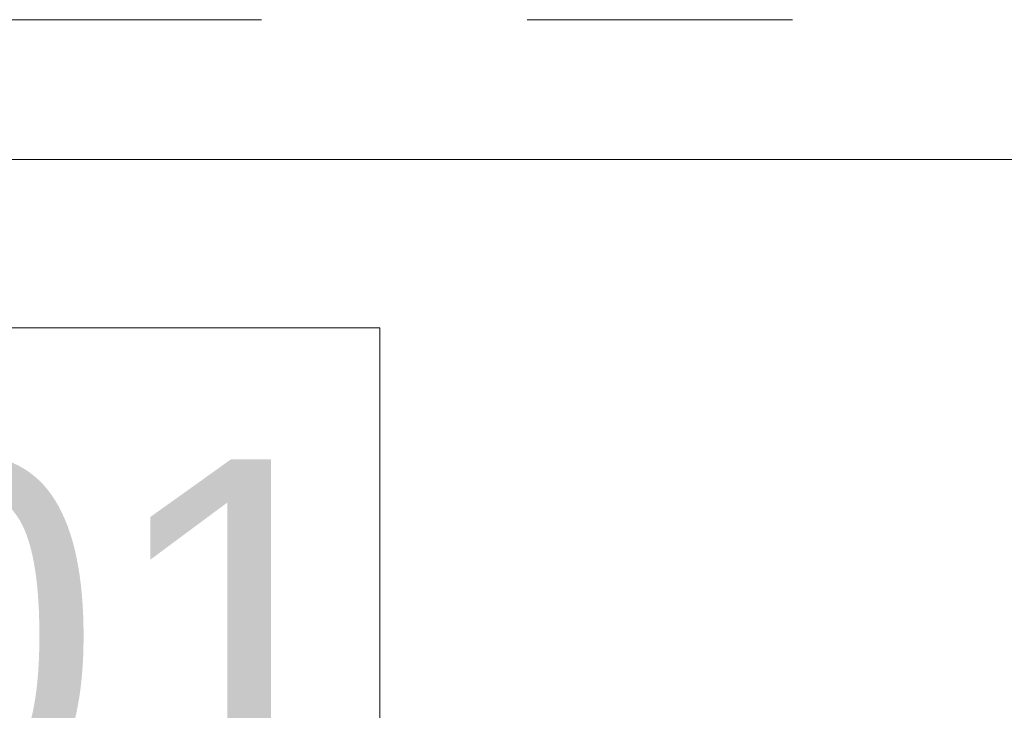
# Model space of a CAD drawing. Header units: millimetres. Extents: x 71658 to 298332, y -154437 to -30421.
# Tile 92 of 155: x 92943 to 93499, y -59256 to -58866. Entities that reach past the tile are written whole.
import ezdxf

# ---------------------------------------------------------------- set-up
doc = ezdxf.new("R2010")
doc.units = ezdxf.units.MM
doc.header["$LTSCALE"] = 500
doc.header["$MEASUREMENT"] = 0
doc.linetypes.add('Center', pattern=[48, 30, -6, 6, -6])
for name, color, linetype, lineweight in [('A-06-TELJED', 253, 'Center', 0), ('A-_ROOMNAME_A', 251, 'Continuous', 9), ('SA_Ripplagi', 45, 'Continuous', 9)]:
    doc.layers.add(name, color=color, linetype=linetype, lineweight=lineweight)
doc.styles.add('Arial_3', font='arial.ttf', dxfattribs={"height": 200})

# ---------------------------------------------------------------- blocks, each defined once
blk = doc.blocks.new('TELG')
at = {"layer": 'A-06-TELJED', "ltscale": 0.05}
blk.add_line((129079.17, -58866), (85658.8, -58866), dxfattribs=at)

msp = doc.modelspace()

# ---------------------------------------------------------------- block references
at = {"layer": 'A-06-TELJED'}
msp.add_blockref('TELG', (0, 0), dxfattribs=at)

# ---------------------------------------------------------------- next in the draw order: linework, layer by layer
at = {"layer": 'A-_ROOMNAME_A', "flags": 128}
msp.add_lwpolyline([(92640.752, -59040.29), (92640.752, -59403.634), (93145.971, -59403.634), (93145.971, -59040.29)], close=True, dxfattribs=at)
at = {"layer": 'SA_Ripplagi', "color": 18, "true_color": 0x000000}
msp.add_lwpolyline([(95030.289, -60089.414), (90930.289, -60089.414), (90930.289, -58945.092), (95030.289, -58945.092)], close=True, dxfattribs=at)

# ---------------------------------------------------------------- next in the draw order: texts
at = {"layer": 'A-_ROOMNAME_A', "insert": (92678.816, -59114.57), "char_height": 200, "width": 558.26269, "attachment_point": 1, "line_spacing_factor": 0.941778, "style": 'Arial_3'}
msp.add_mtext('101', dxfattribs=at)

doc.saveas('drawing.dxf')
